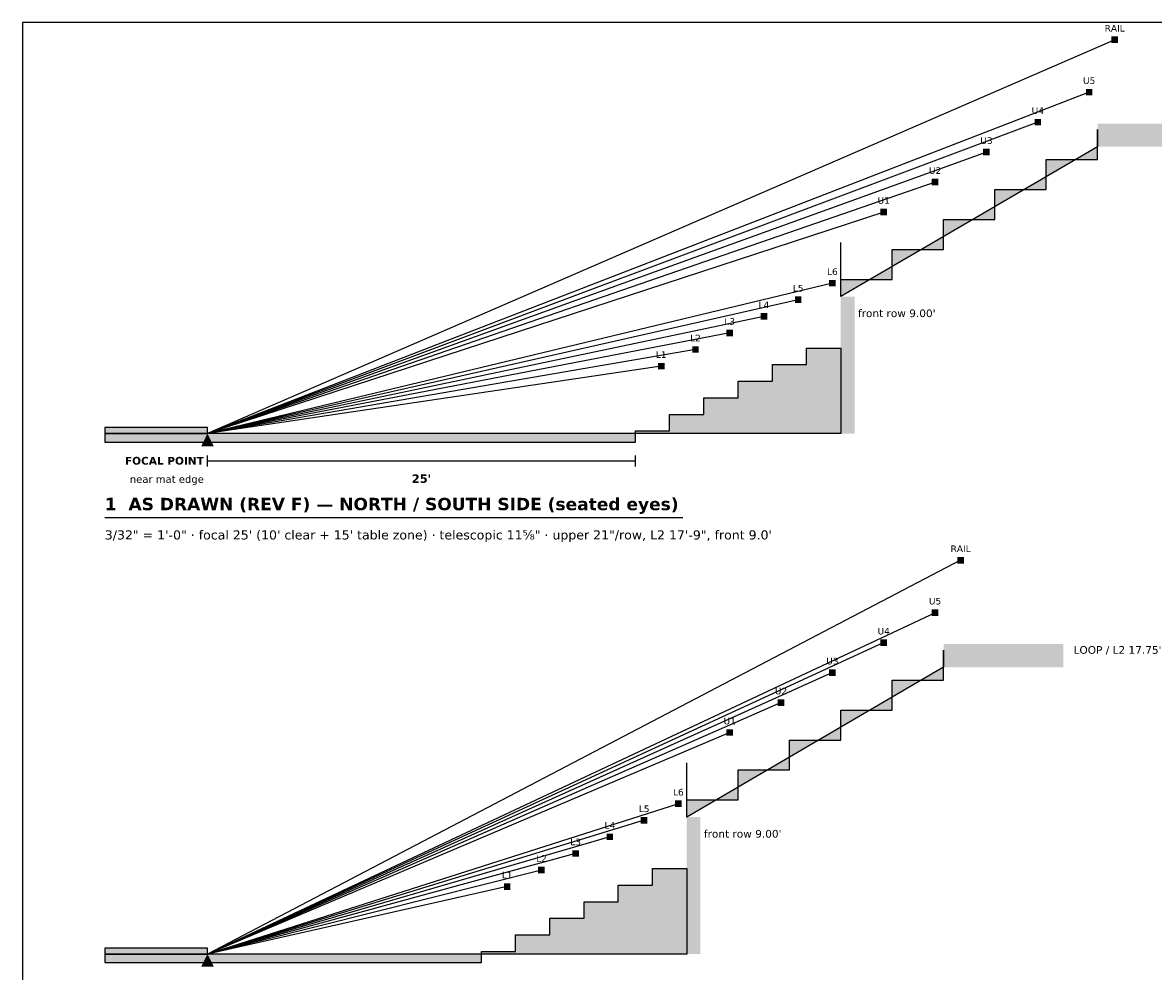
# Model space of a CAD drawing. Header units: inches. Extents: x 0.5 to 16.5, y 0.5 to 10.5.
# Tile 2 of 4: x 0.5 to 6.7, y 5.3 to 10.5. Entities that reach past the tile are written whole.
import ezdxf
from ezdxf.enums import TextEntityAlignment as Align

# ---------------------------------------------------------------- set-up
doc = ezdxf.new("R2010")
doc.units = ezdxf.units.IN
doc.header["$MEASUREMENT"] = 0
for name, color, linetype in [('A-ANNO-TEXT', 7, 'Continuous'), ('A-SITE-CUTL', 7, 'Continuous'), ('A-SITE-FILL', 7, 'Continuous'), ('A-SITE-IDEN', 7, 'Continuous'), ('A-SITE-SLIN', 7, 'Continuous'), ('G-ANNO-TTLB', 7, 'Continuous')]:
    doc.layers.add(name, color=color, linetype=linetype)
doc.styles.add('KS-BOLD', font='DejaVuSans-Bold.ttf')
doc.styles.add('KS-REG', font='DejaVuSans.ttf')

msp = doc.modelspace()

# ---------------------------------------------------------------- hatches: boundary and pattern name
at = {"layer": 'A-SITE-CUTL', "true_color": 0xa7b3c3}
for points in [[(4.9812, 9.0937), (5.2625, 9.0937), (5.2625, 9.2578), (5.5437, 9.2578), (5.5437, 9.4219), (5.825, 9.4219), (5.825, 9.5859), (6.1062, 9.5859), (6.1062, 9.75), (6.3875, 9.75), (6.3875, 9.9141), (6.3875, 9.8203), (4.9812, 9)], [(4.1375, 6.2437), (4.4187, 6.2437), (4.4187, 6.4078), (4.7, 6.4078), (4.7, 6.5719), (4.9812, 6.5719), (4.9812, 6.7359), (5.2625, 6.7359), (5.2625, 6.9), (5.5437, 6.9), (5.5437, 7.0641), (5.5437, 6.9703), (4.1375, 6.15)]]:
    msp.add_hatch(color=7, dxfattribs=at).paths.add_polyline_path(points)
at = {"layer": 'A-SITE-CUTL', "true_color": 0x3c3c3c}
for points in [[(6.3875, 9.8203), (7.0437, 9.8203), (7.0437, 9.9141), (6.3875, 9.9141)], [(4.9812, 8.25), (5.0562, 8.25), (5.0562, 9), (4.9812, 9)], [(5.5437, 6.9703), (6.2, 6.9703), (6.2, 7.0641), (5.5437, 7.0641)], [(4.1375, 5.4), (4.2125, 5.4), (4.2125, 6.15), (4.1375, 6.15)]]:
    msp.add_hatch(color=7, dxfattribs=at).paths.add_polyline_path(points)
at = {"layer": 'A-SITE-CUTL', "true_color": 0xd88a8a}
for points in [[(3.8562, 8.25), (3.8562, 8.2641), (4.0437, 8.2641), (4.0437, 8.3549), (4.2312, 8.3549), (4.2312, 8.4457), (4.4187, 8.4457), (4.4187, 8.5365), (4.6062, 8.5365), (4.6062, 8.6273), (4.7937, 8.6273), (4.7937, 8.7182), (4.9812, 8.7182), (4.9812, 8.25)], [(3.0125, 5.4), (3.0125, 5.4141), (3.2, 5.4141), (3.2, 5.5049), (3.3875, 5.5049), (3.3875, 5.5957), (3.575, 5.5957), (3.575, 5.6865), (3.7625, 5.6865), (3.7625, 5.7773), (3.95, 5.7773), (3.95, 5.8682), (4.1375, 5.8682), (4.1375, 5.4)]]:
    msp.add_hatch(color=7, dxfattribs=at).paths.add_polyline_path(points)
at = {"layer": 'A-SITE-FILL', "true_color": 0xc8693a}
for points in [[(6.3875, 9.9141), (7.0437, 9.9141), (7.0437, 9.9469), (6.3875, 9.9469)], [(5.5437, 7.0641), (6.2, 7.0641), (6.2, 7.0969), (5.5437, 7.0969)]]:
    msp.add_hatch(color=7, dxfattribs=at).paths.add_polyline_path(points)
at = {"layer": 'A-SITE-FILL', "true_color": 0xc9a227}
for points in [[(0.95, 8.25), (1.5125, 8.25), (1.5125, 8.2828), (0.95, 8.2828)], [(0.95, 5.4), (1.5125, 5.4), (1.5125, 5.4328), (0.95, 5.4328)]]:
    msp.add_hatch(color=7, dxfattribs=at).paths.add_polyline_path(points)
at = {"layer": 'A-SITE-FILL', "true_color": 0xd9b77e}
for points in [[(0.95, 8.2031), (3.8562, 8.2031), (3.8562, 8.25), (0.95, 8.25)], [(0.95, 5.3531), (3.0125, 5.3531), (3.0125, 5.4), (0.95, 5.4)]]:
    msp.add_hatch(color=7, dxfattribs=at).paths.add_polyline_path(points)
at = {"layer": 'A-SITE-SLIN', "true_color": 0x2b2b2b}
for points in [[(6.4632, 10.3882), (6.4992, 10.3882), (6.4992, 10.4242), (6.4632, 10.4242)], [(6.3233, 10.1011), (6.3593, 10.1011), (6.3593, 10.1371), (6.3233, 10.1371)], [(6.0421, 9.937), (6.0781, 9.937), (6.0781, 9.973), (6.0421, 9.973)], [(5.7608, 9.773), (5.7968, 9.773), (5.7968, 9.809), (5.7608, 9.809)], [(5.4796, 9.6089), (5.5156, 9.6089), (5.5156, 9.6449), (5.4796, 9.6449)], [(5.1983, 9.4448), (5.2343, 9.4448), (5.2343, 9.4808), (5.1983, 9.4808)], [(4.9171, 9.0552), (4.9531, 9.0552), (4.9531, 9.0912), (4.9171, 9.0912)], [(4.7296, 8.9644), (4.7656, 8.9644), (4.7656, 9.0004), (4.7296, 9.0004)], [(4.5421, 8.8736), (4.5781, 8.8736), (4.5781, 8.9096), (4.5421, 8.9096)], [(4.3546, 8.7827), (4.3906, 8.7827), (4.3906, 8.8187), (4.3546, 8.8187)], [(4.1671, 8.6919), (4.2031, 8.6919), (4.2031, 8.7279), (4.1671, 8.7279)], [(3.9796, 8.6011), (4.0156, 8.6011), (4.0156, 8.6371), (3.9796, 8.6371)], [(5.6195, 7.5382), (5.6555, 7.5382), (5.6555, 7.5742), (5.6195, 7.5742)], [(5.4796, 7.2511), (5.5156, 7.2511), (5.5156, 7.2871), (5.4796, 7.2871)], [(5.1983, 7.087), (5.2343, 7.087), (5.2343, 7.123), (5.1983, 7.123)], [(4.9171, 6.923), (4.9531, 6.923), (4.9531, 6.959), (4.9171, 6.959)], [(4.6359, 6.7589), (4.6719, 6.7589), (4.6719, 6.7949), (4.6359, 6.7949)], [(4.3546, 6.5948), (4.3906, 6.5948), (4.3906, 6.6308), (4.3546, 6.6308)], [(4.0734, 6.2052), (4.1094, 6.2052), (4.1094, 6.2412), (4.0734, 6.2412)], [(3.8859, 6.1144), (3.9219, 6.1144), (3.9219, 6.1504), (3.8859, 6.1504)], [(3.6984, 6.0236), (3.7344, 6.0236), (3.7344, 6.0596), (3.6984, 6.0596)], [(3.5109, 5.9327), (3.5469, 5.9327), (3.5469, 5.9687), (3.5109, 5.9687)], [(3.3234, 5.8419), (3.3594, 5.8419), (3.3594, 5.8779), (3.3234, 5.8779)], [(3.1359, 5.7511), (3.1719, 5.7511), (3.1719, 5.7871), (3.1359, 5.7871)]]:
    msp.add_hatch(color=7, dxfattribs=at).paths.add_polyline_path(points)
at = {"layer": 'A-SITE-SLIN', "true_color": 0xcc0000}
for points in [[(1.4775, 8.18), (1.5475, 8.18), (1.5125, 8.25)], [(1.4775, 5.33), (1.5475, 5.33), (1.5125, 5.4)]]:
    msp.add_hatch(color=7, dxfattribs=at).paths.add_polyline_path(points)

# ---------------------------------------------------------------- linework, layer by layer
at = {"layer": 'A-ANNO-TEXT'}
msp.add_line((0.95, 7.79), (4.1154, 7.79), dxfattribs=at)
at = {"layer": 'A-SITE-CUTL'}
for p, q in [((4.9812, 9.0937), (4.9812, 9.2969)), ((4.1375, 6.2437), (4.1375, 6.4469))]:
    msp.add_line(p, q, dxfattribs=at)
for points in [[(4.9812, 9.0937), (5.2625, 9.0937), (5.2625, 9.2578), (5.5437, 9.2578), (5.5437, 9.4219), (5.825, 9.4219), (5.825, 9.5859), (6.1062, 9.5859), (6.1062, 9.75), (6.3875, 9.75), (6.3875, 9.9141), (6.3875, 9.8203), (4.9812, 9)], [(3.8562, 8.25), (3.8562, 8.2641), (4.0437, 8.2641), (4.0437, 8.3549), (4.2312, 8.3549), (4.2312, 8.4457), (4.4187, 8.4457), (4.4187, 8.5365), (4.6062, 8.5365), (4.6062, 8.6273), (4.7937, 8.6273), (4.7937, 8.7182), (4.9812, 8.7182), (4.9812, 8.25)], [(4.1375, 6.2437), (4.4187, 6.2437), (4.4187, 6.4078), (4.7, 6.4078), (4.7, 6.5719), (4.9812, 6.5719), (4.9812, 6.7359), (5.2625, 6.7359), (5.2625, 6.9), (5.5437, 6.9), (5.5437, 7.0641), (5.5437, 6.9703), (4.1375, 6.15)], [(3.0125, 5.4), (3.0125, 5.4141), (3.2, 5.4141), (3.2, 5.5049), (3.3875, 5.5049), (3.3875, 5.5957), (3.575, 5.5957), (3.575, 5.6865), (3.7625, 5.6865), (3.7625, 5.7773), (3.95, 5.7773), (3.95, 5.8682), (4.1375, 5.8682), (4.1375, 5.4)]]:
    msp.add_lwpolyline(points, close=True, dxfattribs=at)
at = {"layer": 'A-SITE-FILL'}
for points in [[(0.95, 8.25), (1.5125, 8.25), (1.5125, 8.2828), (0.95, 8.2828)], [(0.95, 8.2031), (3.8562, 8.2031), (3.8562, 8.25), (0.95, 8.25)], [(0.95, 5.4), (1.5125, 5.4), (1.5125, 5.4328), (0.95, 5.4328)], [(0.95, 5.3531), (3.0125, 5.3531), (3.0125, 5.4), (0.95, 5.4)]]:
    msp.add_lwpolyline(points, close=True, dxfattribs=at)
at = {"layer": 'A-SITE-IDEN'}
for p, q in [((1.5125, 8.07), (1.5125, 8.13)), ((3.8562, 8.07), (3.8562, 8.13)), ((1.5125, 8.1), (3.8562, 8.1))]:
    msp.add_line(p, q, dxfattribs=at)
at = {"layer": 'A-SITE-SLIN'}
for p, q in [((6.4812, 10.4062), (1.5125, 8.25)), ((6.3413, 10.1191), (1.5125, 8.25)), ((6.0601, 9.955), (1.5125, 8.25)), ((5.7788, 9.791), (1.5125, 8.25)), ((5.4976, 9.6269), (1.5125, 8.25)), ((5.2163, 9.4628), (1.5125, 8.25)), ((4.9351, 9.0732), (1.5125, 8.25)), ((4.7476, 8.9824), (1.5125, 8.25)), ((4.5601, 8.8916), (1.5125, 8.25)), ((4.3726, 8.8007), (1.5125, 8.25)), ((4.1851, 8.7099), (1.5125, 8.25)), ((3.9976, 8.6191), (1.5125, 8.25)), ((5.6375, 7.5562), (1.5125, 5.4)), ((5.4976, 7.2691), (1.5125, 5.4)), ((5.2163, 7.105), (1.5125, 5.4)), ((4.9351, 6.941), (1.5125, 5.4)), ((4.6539, 6.7769), (1.5125, 5.4)), ((4.3726, 6.6128), (1.5125, 5.4)), ((4.0914, 6.2232), (1.5125, 5.4)), ((3.9039, 6.1324), (1.5125, 5.4)), ((3.7164, 6.0416), (1.5125, 5.4)), ((3.5289, 5.9507), (1.5125, 5.4)), ((3.3414, 5.8599), (1.5125, 5.4)), ((3.1539, 5.7691), (1.5125, 5.4))]:
    msp.add_line(p, q, dxfattribs=at)
at = {"layer": 'G-ANNO-TTLB'}
msp.add_lwpolyline([(0.5, 0.5), (16.5, 0.5), (16.5, 10.5), (0.5, 10.5)], close=True, dxfattribs=at)

# ---------------------------------------------------------------- texts
at = {"layer": 'A-SITE-IDEN'}
for s, height, style, p in [('RAIL', 0.036, 'KS-REG', (6.4812, 10.4512)), ('U5', 0.036, 'KS-REG', (6.3413, 10.1641)), ('U4', 0.036, 'KS-REG', (6.0601, 10)), ('U3', 0.036, 'KS-REG', (5.7788, 9.836)), ('U2', 0.036, 'KS-REG', (5.4976, 9.6719)), ('U1', 0.036, 'KS-REG', (5.2163, 9.5078)), ('L6', 0.036, 'KS-REG', (4.9351, 9.1182)), ('L5', 0.036, 'KS-REG', (4.7476, 9.0274)), ('L4', 0.036, 'KS-REG', (4.5601, 8.9366)), ('L3', 0.036, 'KS-REG', (4.3726, 8.8457)), ('L2', 0.036, 'KS-REG', (4.1851, 8.7549)), ('L1', 0.036, 'KS-REG', (3.9976, 8.6641)), ("25'", 0.046, 'KS-BOLD', (2.6844, 7.98)), ('RAIL', 0.036, 'KS-REG', (5.6375, 7.6012)), ('U5', 0.036, 'KS-REG', (5.4976, 7.3141)), ('U4', 0.036, 'KS-REG', (5.2163, 7.15)), ('U3', 0.036, 'KS-REG', (4.9351, 6.986)), ('U2', 0.036, 'KS-REG', (4.6539, 6.8219)), ('U1', 0.036, 'KS-REG', (4.3726, 6.6578)), ('L6', 0.036, 'KS-REG', (4.0914, 6.2682)), ('L5', 0.036, 'KS-REG', (3.9039, 6.1774)), ('L4', 0.036, 'KS-REG', (3.7164, 6.0866)), ('L3', 0.036, 'KS-REG', (3.5289, 5.9957)), ('L2', 0.036, 'KS-REG', (3.3414, 5.9049)), ('L1', 0.036, 'KS-REG', (3.1539, 5.8141))]:
    msp.add_text(s, height=height, dxfattribs=dict(at, style=style)).set_placement(p, align=Align.CENTER)
for s, height, style, p in [("front row 9.00'", 0.042, 'KS-REG', (5.075, 8.8875)), ('1  AS DRAWN (REV F) — NORTH / SOUTH SIDE (seated eyes)', 0.068, 'KS-BOLD', (0.95, 7.83)), ('3/32" = 1\'-0" · focal 25\' (10\' clear + 15\' table zone) · telescopic 11⅝" · upper 21"/row, L2 17\'-9", front 9.0\'', 0.05, 'KS-REG', (0.95, 7.67)), ("LOOP / L2 17.75'", 0.042, 'KS-REG', (6.2562, 7.0441)), ("front row 9.00'", 0.042, 'KS-REG', (4.2312, 6.0375))]:
    msp.add_text(s, height=height, dxfattribs=dict(at, style=style)).set_placement(p)
for s, height, style, p in [('FOCAL POINT', 0.042, 'KS-BOLD', (1.4925, 8.08)), ('near mat edge', 0.04, 'KS-REG', (1.4925, 7.98))]:
    msp.add_text(s, height=height, dxfattribs=dict(at, style=style)).set_placement(p, align=Align.RIGHT)

doc.saveas('drawing.dxf')
